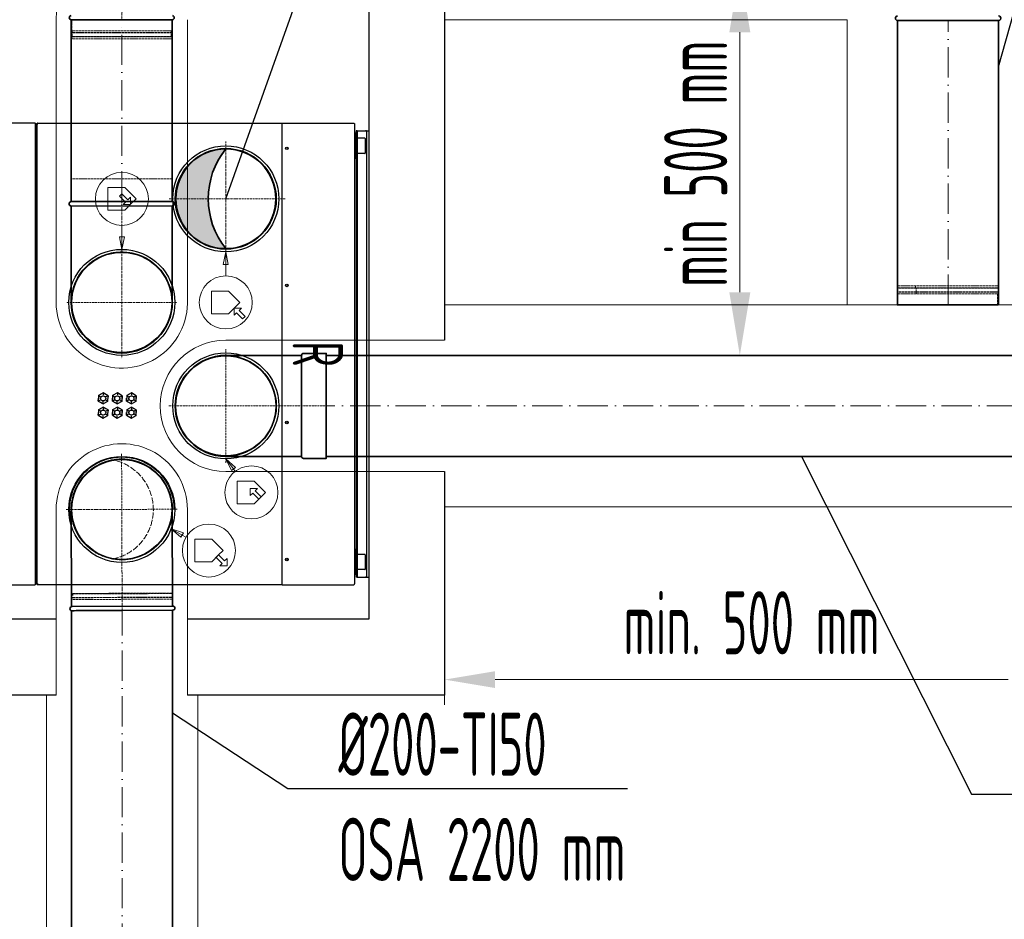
# Model space of a CAD drawing. Header units: millimetres. Extents: x -118717 to 8962, y 22910 to 145283.
# Tile 157 of 193: x -49336 to -47386, y 108809 to 110590. Entities that reach past the tile are written whole.
import ezdxf
from ezdxf.enums import TextEntityAlignment as Align

# ---------------------------------------------------------------- set-up
doc = ezdxf.new("R2010")
doc.units = ezdxf.units.MM
for name, pattern in [('ACAD_ISO02W100', [15, 12, -3]), ('ACAD_ISO10W100', [18, 12, -3, 0, -3]), ('phl_thick', [0])]:
    doc.linetypes.add(name, pattern=pattern)
for name, color, linetype, lineweight in [('UT_KOTY - DIMENZE', 7, 'Continuous', 5), ('VZT_01 SUP (PŘÍVOD) - OBRYS', 5, 'Continuous', 35), ('VZT_02 SUP (PŘÍVOD) - OSA', 5, 'ACAD_ISO10W100', 5), ('VZT_04 SUP (PŘÍVOD) - SKRYTÉ', 5, 'ACAD_ISO02W100', 5), ('VZT_05 ETA (ODVOD) - OBRYS', 6, 'Continuous', 35), ('VZT_06 ETA (ODVOD) - OSA', 6, 'ACAD_ISO10W100', 5), ('VZT_08 ETA (ODVOD) - SKRYTÉ', 6, 'ACAD_ISO02W100', 5), ('VZT_09 ODA (SÁNÍ) - OBRYS', 3, 'Continuous', 35), ('VZT_13 EHA (VÝFUK) - OBRYS', 14, 'Continuous', 35), ('VZT_14 EHA (VÝFUK) - OSA', 14, 'ACAD_ISO10W100', 5), ('VZT_16 EHA (VÝFUK) - SKRYTÉ', 14, 'ACAD_ISO02W100', 5), ('VZT_21 ZAŘÍZENÍ - OBRYS', 1, 'Continuous', 30), ('VZT_22 ZAŘÍZENÍ - DETAIL', 8, 'Continuous', 5), ('VZT_50 POPIS - OBECNE', 7, 'Continuous', 13), ('VZT_60_KOTY - DIMENZE', 7, 'Continuous', 5), ('VZT_IZOLACE - TEPELNÁ', 6, 'IZOLACE TEPELNA', 13)]:
    doc.layers.add(name, color=color, linetype=linetype, lineweight=lineweight)
doc.layers.add('VZT_03 SUP (PŘÍVOD) - NETISK', color=8, linetype='ACAD_ISO02W100', lineweight=5, plot=False)
doc.layers.add('VZT_07 ETA (ODVOD) - NETISK', color=8, linetype='ACAD_ISO02W100', lineweight=5, plot=False)
doc.styles.add('EVORA_125', font='isocp.shx', dxfattribs={"width": 0.6, "height": 125})
doc.styles.add('ISOCP 2.5', font='isocp.shx', dxfattribs={"width": 0.6, "height": 2.5})
doc.styles.add('JS', font='isocp.shx', dxfattribs={"width": 0.6, "height": 125})
doc.styles.get("Standard").update_dxf_attribs({"font": 'arial.ttf'})
doc.linetypes.add('IZOLACE TEPELNA', pattern='A,12.7,-1.5,["T",Standard,S=2.54,R=0,X=0,Y=-1.27],-3', length=17.2)

msp = doc.modelspace()

# ---------------------------------------------------------------- hatches: boundary and pattern name
at = {"layer": 'VZT_09 ODA (SÁNÍ) - OBRYS'}
h = msp.add_hatch(color=256, dxfattribs=at)
h.dxf.hatch_style = 1
edge = h.paths.add_edge_path()
edge.add_arc((-48820.14363929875, 110226.4227858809), 140.3368613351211, 176.2624941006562, 219.8112035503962, ccw=False)
edge.add_line((-48960.18202679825, 110235.5707187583), (-49026.94457010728, 110235.5707187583))
edge.add_arc((-48927.94457010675, 110235.5707187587), 99.00000000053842, 180.0000000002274, 269.9999999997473)
edge = h.paths.add_edge_path()
edge.add_line((-49026.94457010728, 110235.5707187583), (-48960.18202679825, 110235.5707187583))
edge.add_arc((-48822.24564229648, 110245.4031287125), 138.2863784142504, 139.8490291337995, 184.0772732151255, ccw=False)
edge.add_arc((-48927.9445701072, 110235.5707187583), 99.00000000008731, 89.99999999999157, 179.9999999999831)

# ---------------------------------------------------------------- linework, layer by layer
for p, q in [((-48644.44457010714, 110660.3715740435), (-48644.44457010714, 109955.5365636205)), ((-48494.44457010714, 110660.3715740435), (-48494.44457010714, 109955.5365636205)), ((-48644.44457010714, 109695.5722391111), (-48644.44457010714, 109403.0464038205)), ((-48494.44457010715, 109695.5365636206), (-48494.44457010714, 109253.0464038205)), ((-49263.94388438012, 109403.0464038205), (-50830.20289924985, 109403.0464038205)), ((-48644.44457010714, 109403.0464038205), (-49003.94525583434, 109403.0464038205)), ((-49263.94388438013, 109253.0464038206), (-51015.67313191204, 109253.0464038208)), ((-48494.44457010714, 109253.0464038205), (-49003.94525583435, 109253.0464038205))]:
    msp.add_line(p, q)
at = {"layer": 'UT_KOTY - DIMENZE'}
msp.add_line((-47909.61673645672, 110050.5365636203), (-47909.61673645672, 110565.3715740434), dxfattribs=at)
for points in [[(-47930.45006979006, 110565.3715740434), (-47888.78340312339, 110565.3715740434), (-47909.61673645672, 110690.3715740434)], [(-47930.45006979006, 110050.5365636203), (-47888.78340312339, 110050.5365636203), (-47909.61673645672, 109925.5365636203)]]:
    msp.add_solid(points, dxfattribs=at)
at = {"layer": 'VZT_01 SUP (PŘÍVOD) - OBRYS'}
for points in [[(-48777.9258108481, 109925.5449719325), (-48927.92740672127, 109925.5707172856)], [(-48728.92740462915, 109925.5365636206), (-46999.84591972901, 109925.5365636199)], [(-48777.94753354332, 109725.544972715), (-48927.96173349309, 109725.5707202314)], [(-48728.92740462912, 109725.5365636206), (-46999.84591972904, 109725.5365636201)]]:
    msp.add_lwpolyline(points, dxfattribs=at)
msp.add_lwpolyline([(-48777.92740947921, 109925.5417760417), (-48777.96173570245, 109725.5449751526, 0.4142135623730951), (-48773.96242229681, 109721.544288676), (-48728.96242295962, 109721.5365651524), (-48728.92672366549, 109929.5333659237), (-48773.92672300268, 109929.5410894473, 0.414213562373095)], format="xyb", close=True, dxfattribs=at)
msp.add_arc((-48927.94457010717, 109825.5707187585), 100.0000000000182, 89.99016610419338, 269.9901661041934, dxfattribs=at)
at = {"layer": 'VZT_02 SUP (PŘÍVOD) - OSA', "ltscale": 0.3}
for points in [[(-48927.94457010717, 109825.5707187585), (-48927.92526129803, 109938.0707171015)], [(-49040.44456845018, 109825.5900275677), (-48927.94457010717, 109825.5707187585)], [(-48927.96387891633, 109713.0707204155), (-48927.94457010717, 109825.5707187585)], [(-48927.94457010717, 109825.5707187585), (-48727.94457305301, 109825.5363919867)]]:
    msp.add_lwpolyline(points, dxfattribs=at)
at = {"layer": 'VZT_02 SUP (PŘÍVOD) - OSA', "ltscale": 5}
msp.add_lwpolyline([(-46999.84591972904, 109825.5365636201), (-48728.92740462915, 109825.5365636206)], dxfattribs=at)
at = {"layer": 'VZT_03 SUP (PŘÍVOD) - NETISK', "ltscale": 0.4}
for p, q in [((-49232.90984307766, 109454.0185481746), (-49232.90785757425, 109453.5185521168)), ((-49232.01115555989, 109453.6182463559), (-49032.01273245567, 109454.4124477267)), ((-49232.00917005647, 109453.1182502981), (-49032.01074695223, 109453.9124516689)), ((-49231.98137300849, 109446.1183054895), (-49031.98294990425, 109446.9125068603)), ((-49231.97938750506, 109445.6183094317), (-49031.98096440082, 109446.4125108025)), ((-49231.01314894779, 109454.1222134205), (-49033.0147100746, 109454.9084727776)), ((-49230.96549686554, 109442.1223080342), (-49032.96705799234, 109442.9085673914)), ((-49230.9078733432, 109453.5264941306), (-49230.89397481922, 109450.0265217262))]:
    msp.add_line(p, q, dxfattribs=at)
at = {"layer": 'VZT_04 SUP (PŘÍVOD) - SKRYTÉ', "ltscale": 2}
msp.add_arc((-48927.94457010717, 109825.5707187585), 100.0000000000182, 269.9901661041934, 89.99016610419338, dxfattribs=at)
at = {"layer": 'VZT_05 ETA (ODVOD) - OBRYS'}
for p, q in [((-49234.02560442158, 110590.3715740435), (-49034.02560442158, 110590.3715740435)), ((-47597.04498115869, 110588.7488932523), (-47397.0592483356, 110588.8299892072)), ((-47398.05211474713, 110025.5365636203), (-47598.05211474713, 110025.5365636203))]:
    msp.add_line(p, q, dxfattribs=at)
for points in [[(-49234.02560442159, 110590.3715740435), (-49234.02560442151, 110230.4044437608)], [(-49034.02560442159, 110590.3715740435), (-49034.02560442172, 110230.4044437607)], [(-47597.05211474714, 110588.7894412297), (-47597.05211474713, 110025.5365636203)], [(-47397.05211474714, 110588.7894412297), (-47397.05211474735, 110025.5365636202)], [(-49034.03273800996, 110230.4449917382), (-49234.01847083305, 110230.3638957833)], [(-49034.02908843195, 110221.4449924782), (-49234.01482125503, 110221.3638965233)], [(-49234.01482125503, 110221.3638965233), (-49233.93736909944, 110030.3639122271)], [(-49034.02908843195, 110221.4449924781), (-49033.95163627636, 110030.4450081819)]]:
    msp.add_lwpolyline(points, dxfattribs=at)
for centre, radius, start, end in [((-49234.02560442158, 110594.3715740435), 4.000000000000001, 90, 270), ((-49034.02560442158, 110594.3715740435), 4.000000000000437, 270, 85.41877991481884), ((-47597.03967235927, 110593.2083449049), 4.500000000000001, 90.0232339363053, 270.0232339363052), ((-47397.05393953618, 110593.2894408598), 4.500000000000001, 270.0232339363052, 90.0232339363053), ((-49234.01664604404, 110225.8638961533), 4.500000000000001, 90.02323393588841, 270.0232339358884), ((-49034.03091322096, 110225.9449921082), 4.500000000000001, 270.0232339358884, 90.02323393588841), ((-49134.1107612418, 110030.4043927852), 100, 180.0232339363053, 0.02323393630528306)]:
    msp.add_arc(centre, radius, start, end, dxfattribs=at)
at = {"layer": 'VZT_05 ETA (ODVOD) - OBRYS', "color": 85}
msp.add_arc((-48804.98242132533, 110235.8207187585), 157.7062222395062, 141.2323078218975, 218.7676921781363, dxfattribs=at)
at = {"layer": 'VZT_06 ETA (ODVOD) - OSA', "color": 85, "ltscale": 0.3}
for p, q in [((-48927.94457010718, 110235.5707187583), (-48927.94457010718, 110349.4190322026)), ((-49040.42707203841, 110235.5707187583), (-48927.94457010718, 110235.5707187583)), ((-48810.3664495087, 110235.5707187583), (-48927.94457010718, 110235.5707187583)), ((-48927.94452501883, 110118.0708511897), (-48927.94457010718, 110235.5707187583))]:
    msp.add_line(p, q, dxfattribs=at)
at = {"layer": 'VZT_06 ETA (ODVOD) - OSA', "ltscale": 0.3}
msp.add_lwpolyline([(-48934.02560442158, 110790.3715740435), (-48934.02560442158, 110790.3715740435, 0.414213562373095), (-49134.02560442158, 110590.3715740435), (-49134.02560442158, 110590.3715740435)], format="xyb", dxfattribs=at)
at = {"layer": 'VZT_06 ETA (ODVOD) - OSA', "ltscale": 5}
for points in [[(-49134.02560442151, 110230.4044437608), (-49134.02560442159, 110590.3715740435)], [(-47497.05211474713, 110025.5365636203), (-47497.05211474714, 110588.7894412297)]]:
    msp.add_lwpolyline(points, dxfattribs=at)
at = {"layer": 'VZT_06 ETA (ODVOD) - OSA', "ltscale": 0.3}
for points in [[(-49134.02560442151, 110230.4044437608), (-49133.9445026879, 110030.4044602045)], [(-49133.9445026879, 110030.4044602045), (-49243.94449364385, 110030.359854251)], [(-49133.9445026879, 110030.4044602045), (-49023.94451173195, 110030.4490661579)], [(-49133.9445026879, 110030.4044602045), (-49133.89989673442, 109920.4044692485)]]:
    msp.add_lwpolyline(points, dxfattribs=at)
at = {"layer": 'VZT_07 ETA (ODVOD) - NETISK', "ltscale": 0.4}
for p, q in [((-49233.02560442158, 110568.3715740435), (-49233.02560442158, 110590.3715740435)), ((-49035.02560442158, 110568.3715740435), (-49035.02560442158, 110590.3715740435)), ((-49034.02560442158, 110564.8715740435), (-49234.02560442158, 110564.8715740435)), ((-49234.02560442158, 110564.3715740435), (-49234.02560442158, 110564.8715740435)), ((-49034.02560442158, 110564.3715740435), (-49234.02560442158, 110564.3715740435)), ((-49034.02560442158, 110557.3715740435), (-49234.02560442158, 110557.3715740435)), ((-49234.02560442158, 110556.8715740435), (-49234.02560442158, 110557.3715740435)), ((-49034.02560442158, 110556.8715740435), (-49234.02560442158, 110556.8715740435)), ((-49035.02560442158, 110568.3715740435), (-49233.02560442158, 110568.3715740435)), ((-49035.02560442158, 110556.3715740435), (-49233.02560442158, 110556.3715740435)), ((-49233.02560442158, 110552.3715740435), (-49233.02560442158, 110556.3715740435)), ((-49232.02560442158, 110564.8715740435), (-49232.02560442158, 110568.3715740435)), ((-49232.02560442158, 110557.3715740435), (-49232.02560442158, 110564.3715740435)), ((-49232.02560442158, 110556.3715740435), (-49232.02560442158, 110556.8715740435)), ((-49036.02560442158, 110564.8715740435), (-49036.02560442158, 110568.3715740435)), ((-49036.02560442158, 110557.3715740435), (-49036.02560442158, 110564.3715740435)), ((-49036.02560442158, 110556.3715740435), (-49036.02560442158, 110556.8715740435)), ((-49035.02560442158, 110552.3715740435), (-49035.02560442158, 110556.3715740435)), ((-49034.02560442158, 110564.3715740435), (-49034.02560442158, 110564.8715740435)), ((-49034.02560442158, 110556.8715740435), (-49034.02560442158, 110557.3715740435)), ((-49035.02560442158, 110552.3715740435), (-49233.02560442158, 110552.3715740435)), ((-47398.05211474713, 110059.0365636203), (-47598.05211474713, 110059.0365636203)), ((-47398.05211474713, 110058.5365636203), (-47598.05211474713, 110058.5365636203)), ((-47398.05211474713, 110051.5365636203), (-47598.05211474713, 110051.5365636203)), ((-47398.05211474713, 110051.0365636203), (-47598.05211474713, 110051.0365636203)), ((-47399.05211474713, 110063.5365636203), (-47597.05211474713, 110063.5365636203)), ((-47399.05211474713, 110059.5365636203), (-47597.05211474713, 110059.5365636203)), ((-47399.05211474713, 110047.5365636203), (-47597.05211474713, 110047.5365636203)), ((-47597.05211474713, 110025.5365636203), (-47597.05211474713, 110047.5365636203)), ((-47562.31004446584, 110058.5365636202), (-47562.31004446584, 110059.0365636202)), ((-47562.31004446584, 110051.0365636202), (-47562.31004446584, 110051.5365636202)), ((-47561.31004446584, 110059.5365636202), (-47561.31004446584, 110063.5365636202)), ((-47560.31004446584, 110059.0365636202), (-47560.31004446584, 110059.5365636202)), ((-47560.31004446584, 110051.5365636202), (-47560.31004446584, 110058.5365636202)), ((-47560.31004446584, 110047.5365636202), (-47560.31004446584, 110051.0365636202)), ((-47399.05211474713, 110025.5365636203), (-47399.05211474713, 110047.5365636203))]:
    msp.add_line(p, q, dxfattribs=at)
msp.add_lwpolyline([(-49034.03273800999, 110230.4449917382), (-49034.05098590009, 110275.4449880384), (-49234.03671872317, 110275.3638920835), (-49234.01847083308, 110230.3638957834)], dxfattribs=at)
at = {"layer": 'VZT_08 ETA (ODVOD) - SKRYTÉ', "ltscale": 2}
msp.add_arc((-49134.1107612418, 110030.4043927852), 100, 0.02323393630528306, 180.0232339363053, dxfattribs=at)
at = {"layer": 'VZT_09 ODA (SÁNÍ) - OBRYS'}
msp.add_circle((-48927.94457010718, 110235.5707187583), 99.00000000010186, dxfattribs=at)
at = {"layer": 'VZT_13 EHA (VÝFUK) - OBRYS'}
for p, q in [((-49233.94352273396, 109620.0858537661), (-49233.32042319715, 109428.2469297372)), ((-49033.32147816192, 109428.8965333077), (-49033.94457769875, 109620.7354573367)), ((-49234.2229091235, 109428.1472146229), (-49034.22396408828, 109428.7968181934)), ((-49132.85561666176, 109420.4155992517), (-49032.77640574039, 109420.8130176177))]:
    msp.add_line(p, q, dxfattribs=at)
for points in [[(-49233.2949665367, 109420.571773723), (-49233.29496653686, 108380.0929459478)], [(-49033.2949665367, 109420.5717737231), (-49033.29496653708, 108380.0929459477)]]:
    msp.add_lwpolyline(points, dxfattribs=at)
for centre, radius, start, end in [((-49133.94457010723, 109620.5707187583), 103.9999999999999, 0.1860980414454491, 196.1284666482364), ((-49232.79071287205, 109424.018784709), 3.999999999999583, 90.22752253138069, 265.646302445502), ((-49032.84806549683, 109424.8683205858), 4.055936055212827, 271.0123471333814, 103.6927306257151)]:
    msp.add_arc(centre, radius, start, end, dxfattribs=at)
msp.add_open_spline([(-49132.85561666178, 109420.4155992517), (-49145.46850567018, 109420.3655129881), (-49157.97482613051, 109420.3159931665), (-49181.85638903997, 109420.2221934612), (-49192.94760379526, 109420.1790893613), (-49211.77748368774, 109420.1073074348), (-49219.33724650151, 109420.079369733), (-49229.86331742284, 109420.041411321), (-49232.73842985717, 109420.031560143), (-49233.08404140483, 109420.0303627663), (-49233.09436554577, 109420.0303264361), (-49233.0943658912, 109420.0303270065)], degree=3, knots=[157.533456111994, 157.533456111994, 157.533456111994, 157.533456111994, 195.3935080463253, 195.3935080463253, 234.5513423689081, 234.5513423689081, 273.7214719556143, 273.7214719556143, 312.8063014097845, 312.8063014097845, 315.2941861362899, 315.2941861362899, 315.2941861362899, 315.2941861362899], dxfattribs=at)
at = {"layer": 'VZT_14 EHA (VÝFUK) - OSA', "ltscale": 0.3}
for p in [(-49134.30185207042, 109730.5701385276), (-49243.94398987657, 109620.2134367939), (-49023.94515033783, 109620.9280007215), (-49133.2949665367, 109420.5717737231)]:
    msp.add_line(p, (-49133.9445701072, 109620.5707187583), dxfattribs=at)
at = {"layer": 'VZT_14 EHA (VÝFUK) - OSA', "ltscale": 5}
msp.add_lwpolyline([(-49133.29496653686, 108380.0929459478), (-49133.2949665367, 109420.5717737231)], dxfattribs=at)
at = {"layer": 'VZT_16 EHA (VÝFUK) - SKRYTÉ'}
msp.add_circle((-49133.94457010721, 109620.5707187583), 99.99999999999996, dxfattribs=at)
msp.add_arc((-49171.44437230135, 109620.4489180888), 99.99999999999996, 280.9930209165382, 79.37917516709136, dxfattribs=at)
at = {"layer": 'VZT_21 ZAŘÍZENÍ - OBRYS'}
for p, q in [((-49305.54457010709, 110385.5707187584), (-49305.54457010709, 109471.3707187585)), ((-49305.54457010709, 110384.6707187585), (-49305.44457010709, 110384.6707187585)), ((-49304.64457010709, 110384.5707187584), (-49305.28777741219, 110384.5707187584)), ((-49304.64457010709, 110384.5707187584), (-49304.64457010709, 110384.1335362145)), ((-49303.94457010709, 110383.1707187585), (-49303.94457010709, 109474.3707187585)), ((-49303.94457010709, 110382.5707187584), (-49301.84457010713, 110382.5707187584)), ((-49300.94457010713, 110385.5707187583), (-49301.84457010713, 110385.5707187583)), ((-49301.84457010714, 109471.3707187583), (-49301.84457010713, 110385.5707187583)), ((-49300.84457010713, 110385.0237905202), (-49300.84457010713, 110385.5707187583)), ((-49300.84457010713, 110385.5707187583), (-48816.14457010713, 110385.5707187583)), ((-48816.14457010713, 110383.8707187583), (-48816.14457010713, 110385.5707187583)), ((-48815.94457010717, 110383.8707187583), (-48816.14457010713, 110383.8707187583)), ((-48815.94457010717, 110385.5707187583), (-48674.64457010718, 110385.5707187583)), ((-48815.94457010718, 109471.3707187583), (-48815.94457010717, 110385.5707187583)), ((-48672.94457010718, 110383.8707187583), (-48672.94457010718, 109473.0707187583)), ((-48670.94457010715, 110365.5707187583), (-48672.94457010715, 110365.5707187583)), ((-48670.94457010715, 110365.5707187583), (-48670.94457010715, 110315.5707187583)), ((-48669.44457010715, 110370.5707187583), (-48669.44457010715, 110348.0707187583)), ((-48667.44457010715, 110370.5707187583), (-48669.44457010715, 110370.5707187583)), ((-48667.44457010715, 110370.5707187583), (-48667.44457010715, 110345.5707187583)), ((-48667.44457010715, 110370.5707187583), (-48666.64457010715, 110370.5707187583)), ((-48666.64457010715, 110370.5707187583), (-48644.44457010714, 110370.5707187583)), ((-48652.24457010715, 110370.5707187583), (-48651.44457010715, 110370.5707187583)), ((-48649.44457010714, 110370.5707187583), (-48651.44457010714, 110370.5707187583)), ((-48648.94457010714, 110370.5707187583), (-48648.94457010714, 109486.3707187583)), ((-48644.44457010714, 110370.5707187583), (-48644.44457010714, 109486.3707187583)), ((-48670.94457010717, 110348.0707187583), (-48669.44457010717, 110348.0707187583)), ((-48669.44457010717, 110348.0707187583), (-48669.44457010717, 110333.0707187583)), ((-48669.44457010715, 110345.5707187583), (-48667.44457010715, 110345.5707187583)), ((-48666.94457010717, 110344.5707187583), (-48669.44457010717, 110344.5707187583)), ((-48667.44457010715, 110344.5707187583), (-48667.44457010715, 110345.5707187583)), ((-48666.94457010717, 110326.0707187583), (-48666.94457010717, 110355.0707187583)), ((-48652.44457010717, 110355.5707187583), (-48666.44457010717, 110355.5707187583)), ((-48651.94457010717, 110355.0707187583), (-48651.94457010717, 110326.0707187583)), ((-48670.94457010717, 110333.0707187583), (-48669.44457010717, 110333.0707187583)), ((-48666.94457010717, 110336.5707187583), (-48669.44457010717, 110336.5707187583)), ((-48667.44457010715, 110335.5707187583), (-48669.44457010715, 110335.5707187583)), ((-48669.44457010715, 110333.0707187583), (-48669.44457010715, 109523.8707187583)), ((-48667.44457010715, 110335.5707187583), (-48667.44457010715, 110336.5707187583)), ((-48667.44457010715, 110335.5707187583), (-48667.44457010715, 109521.3707187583)), ((-48652.44457010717, 110325.5707187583), (-48666.44457010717, 110325.5707187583)), ((-48670.94457010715, 110315.5707187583), (-48672.94457010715, 110315.5707187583)), ((-48918.00726665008, 110137.0707187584), (-48937.88187356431, 110137.0707187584)), ((-48918.00726664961, 110137.0707187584), (-48937.88187356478, 110137.0707187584)), ((-49180.45292353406, 109835.0779994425), (-49180.34278693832, 109840.5549021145)), ((-49180.44514742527, 109835.0732989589), (-49180.45292353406, 109835.0779994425)), ((-49180.24051137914, 109846.0319572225), (-49180.44531706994, 109835.0642141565)), ((-49180.44531706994, 109835.0642141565), (-49176.40289729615, 109837.2985318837)), ((-49180.44531706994, 109835.0642141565), (-49171.04937579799, 109829.4029756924)), ((-49170.63976441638, 109851.3384618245), (-49180.24051137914, 109846.0319572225)), ((-49180.24051137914, 109846.0319572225), (-49176.28432558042, 109843.6482778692)), ((-49180.23255888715, 109846.0363527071), (-49180.23237620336, 109846.0454372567)), ((-49180.23237620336, 109846.0454372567), (-49175.4341710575, 109848.6885075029)), ((-49171.04937579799, 109829.4029756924), (-49161.44862883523, 109834.7094802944)), ((-49171.04937579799, 109829.4029756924), (-49170.96314182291, 109834.0209727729)), ((-49170.63976441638, 109851.3384618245), (-49170.72599839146, 109846.7204647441)), ((-49161.24382314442, 109845.6772233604), (-49170.63976441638, 109851.3384618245)), ((-49170.63198156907, 109851.3337725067), (-49170.62402277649, 109851.3381565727)), ((-49170.62402277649, 109851.3381565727), (-49165.93595422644, 109848.5043241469)), ((-49161.45676401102, 109834.6960002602), (-49166.25496915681, 109832.0529300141)), ((-49161.44862883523, 109834.7094802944), (-49165.40481463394, 109837.0931596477)), ((-49161.24382314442, 109845.6772233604), (-49165.28624291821, 109843.4429056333)), ((-49161.45658132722, 109834.7050848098), (-49161.45676401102, 109834.6960002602)), ((-49161.44862883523, 109834.7094802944), (-49161.24382314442, 109845.6772233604)), ((-49161.23621668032, 109845.6634380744), (-49161.34635327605, 109840.1865354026)), ((-49161.2439927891, 109845.668138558), (-49161.23621668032, 109845.6634380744)), ((-49152.45292353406, 109835.0779994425), (-49152.34278693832, 109840.5549021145)), ((-49152.44514742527, 109835.0732989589), (-49152.45292353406, 109835.0779994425)), ((-49152.24051137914, 109846.0319572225), (-49152.44531706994, 109835.0642141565)), ((-49152.44531706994, 109835.0642141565), (-49148.40289729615, 109837.2985318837)), ((-49152.44531706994, 109835.0642141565), (-49143.04937579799, 109829.4029756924)), ((-49142.63976441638, 109851.3384618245), (-49152.24051137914, 109846.0319572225)), ((-49152.24051137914, 109846.0319572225), (-49148.28432558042, 109843.6482778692)), ((-49152.23255888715, 109846.0363527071), (-49152.23237620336, 109846.0454372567)), ((-49152.23237620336, 109846.0454372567), (-49147.4341710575, 109848.6885075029)), ((-49143.04937579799, 109829.4029756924), (-49133.44862883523, 109834.7094802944)), ((-49143.04937579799, 109829.4029756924), (-49142.96314182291, 109834.0209727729)), ((-49142.63976441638, 109851.3384618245), (-49142.72599839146, 109846.7204647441)), ((-49133.24382314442, 109845.6772233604), (-49142.63976441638, 109851.3384618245)), ((-49142.63198156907, 109851.3337725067), (-49142.62402277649, 109851.3381565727)), ((-49142.62402277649, 109851.3381565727), (-49137.93595422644, 109848.5043241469)), ((-49133.45676401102, 109834.6960002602), (-49138.25496915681, 109832.0529300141)), ((-49133.44862883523, 109834.7094802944), (-49137.40481463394, 109837.0931596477)), ((-49133.24382314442, 109845.6772233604), (-49137.28624291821, 109843.4429056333)), ((-49133.45658132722, 109834.7050848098), (-49133.45676401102, 109834.6960002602)), ((-49133.44862883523, 109834.7094802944), (-49133.24382314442, 109845.6772233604)), ((-49133.23621668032, 109845.6634380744), (-49133.34635327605, 109840.1865354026)), ((-49133.2439927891, 109845.668138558), (-49133.23621668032, 109845.6634380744)), ((-49124.45292353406, 109835.0779994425), (-49124.34278693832, 109840.5549021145)), ((-49124.44514742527, 109835.0732989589), (-49124.45292353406, 109835.0779994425)), ((-49124.24051137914, 109846.0319572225), (-49124.44531706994, 109835.0642141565)), ((-49124.44531706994, 109835.0642141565), (-49120.40289729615, 109837.2985318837)), ((-49124.44531706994, 109835.0642141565), (-49115.04937579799, 109829.4029756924)), ((-49114.63976441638, 109851.3384618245), (-49124.24051137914, 109846.0319572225)), ((-49124.24051137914, 109846.0319572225), (-49120.28432558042, 109843.6482778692)), ((-49124.23255888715, 109846.0363527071), (-49124.23237620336, 109846.0454372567)), ((-49124.23237620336, 109846.0454372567), (-49119.4341710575, 109848.6885075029)), ((-49115.04937579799, 109829.4029756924), (-49105.44862883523, 109834.7094802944)), ((-49115.04937579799, 109829.4029756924), (-49114.96314182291, 109834.0209727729)), ((-49114.63976441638, 109851.3384618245), (-49114.72599839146, 109846.7204647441)), ((-49105.24382314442, 109845.6772233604), (-49114.63976441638, 109851.3384618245)), ((-49114.63198156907, 109851.3337725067), (-49114.62402277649, 109851.3381565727)), ((-49114.62402277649, 109851.3381565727), (-49109.93595422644, 109848.5043241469)), ((-49105.45676401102, 109834.6960002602), (-49110.25496915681, 109832.0529300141)), ((-49105.44862883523, 109834.7094802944), (-49109.40481463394, 109837.0931596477)), ((-49105.24382314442, 109845.6772233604), (-49109.28624291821, 109843.4429056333)), ((-49105.45658132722, 109834.7050848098), (-49105.45676401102, 109834.6960002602)), ((-49105.44862883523, 109834.7094802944), (-49105.24382314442, 109845.6772233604)), ((-49105.23621668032, 109845.6634380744), (-49105.34635327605, 109840.1865354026)), ((-49105.2439927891, 109845.668138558), (-49105.23621668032, 109845.6634380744)), ((-49180.24051137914, 109818.0319572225), (-49180.44531706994, 109807.0642141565)), ((-49170.63976441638, 109823.3384618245), (-49180.24051137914, 109818.0319572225)), ((-49180.24051137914, 109818.0319572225), (-49176.28432558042, 109815.6482778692)), ((-49180.23255888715, 109818.0363527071), (-49180.23237620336, 109818.0454372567)), ((-49180.23237620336, 109818.0454372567), (-49175.4341710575, 109820.6885075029)), ((-49171.06511743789, 109829.4032809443), (-49175.75318598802, 109832.2371133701)), ((-49171.05715864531, 109829.4076650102), (-49171.06511743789, 109829.4032809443)), ((-49170.63976441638, 109823.3384618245), (-49170.72599839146, 109818.7204647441)), ((-49161.24382314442, 109817.6772233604), (-49170.63976441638, 109823.3384618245)), ((-49170.63198156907, 109823.3337725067), (-49170.62402277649, 109823.3381565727)), ((-49170.62402277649, 109823.3381565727), (-49165.93595422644, 109820.5043241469)), ((-49161.24382314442, 109817.6772233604), (-49165.28624291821, 109815.4429056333)), ((-49161.44862883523, 109806.7094802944), (-49161.24382314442, 109817.6772233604)), ((-49161.23621668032, 109817.6634380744), (-49161.34635327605, 109812.1865354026)), ((-49161.2439927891, 109817.668138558), (-49161.23621668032, 109817.6634380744)), ((-49152.24051137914, 109818.0319572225), (-49152.44531706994, 109807.0642141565)), ((-49142.63976441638, 109823.3384618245), (-49152.24051137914, 109818.0319572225)), ((-49152.24051137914, 109818.0319572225), (-49148.28432558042, 109815.6482778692)), ((-49152.23255888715, 109818.0363527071), (-49152.23237620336, 109818.0454372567)), ((-49152.23237620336, 109818.0454372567), (-49147.4341710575, 109820.6885075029)), ((-49143.06511743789, 109829.4032809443), (-49147.75318598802, 109832.2371133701)), ((-49143.05715864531, 109829.4076650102), (-49143.06511743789, 109829.4032809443)), ((-49142.63976441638, 109823.3384618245), (-49142.72599839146, 109818.7204647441)), ((-49133.24382314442, 109817.6772233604), (-49142.63976441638, 109823.3384618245)), ((-49142.63198156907, 109823.3337725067), (-49142.62402277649, 109823.3381565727)), ((-49142.62402277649, 109823.3381565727), (-49137.93595422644, 109820.5043241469)), ((-49133.24382314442, 109817.6772233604), (-49137.28624291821, 109815.4429056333)), ((-49133.44862883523, 109806.7094802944), (-49133.24382314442, 109817.6772233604)), ((-49133.23621668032, 109817.6634380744), (-49133.34635327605, 109812.1865354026)), ((-49133.2439927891, 109817.668138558), (-49133.23621668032, 109817.6634380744)), ((-49124.24051137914, 109818.0319572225), (-49124.44531706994, 109807.0642141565)), ((-49114.63976441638, 109823.3384618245), (-49124.24051137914, 109818.0319572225)), ((-49124.24051137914, 109818.0319572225), (-49120.28432558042, 109815.6482778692)), ((-49124.23255888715, 109818.0363527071), (-49124.23237620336, 109818.0454372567)), ((-49124.23237620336, 109818.0454372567), (-49119.4341710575, 109820.6885075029)), ((-49115.06511743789, 109829.4032809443), (-49119.75318598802, 109832.2371133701)), ((-49115.05715864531, 109829.4076650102), (-49115.06511743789, 109829.4032809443)), ((-49114.63976441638, 109823.3384618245), (-49114.72599839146, 109818.7204647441)), ((-49105.24382314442, 109817.6772233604), (-49114.63976441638, 109823.3384618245)), ((-49114.63198156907, 109823.3337725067), (-49114.62402277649, 109823.3381565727)), ((-49114.62402277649, 109823.3381565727), (-49109.93595422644, 109820.5043241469)), ((-49105.24382314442, 109817.6772233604), (-49109.28624291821, 109815.4429056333)), ((-49105.44862883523, 109806.7094802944), (-49105.24382314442, 109817.6772233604)), ((-49105.23621668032, 109817.6634380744), (-49105.34635327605, 109812.1865354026)), ((-49105.2439927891, 109817.668138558), (-49105.23621668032, 109817.6634380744)), ((-49180.45292353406, 109807.0779994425), (-49180.34278693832, 109812.5549021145)), ((-49180.44514742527, 109807.0732989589), (-49180.45292353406, 109807.0779994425)), ((-49180.44531706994, 109807.0642141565), (-49176.40289729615, 109809.2985318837)), ((-49180.44531706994, 109807.0642141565), (-49171.04937579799, 109801.4029756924)), ((-49171.06511743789, 109801.4032809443), (-49175.75318598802, 109804.2371133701)), ((-49171.05715864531, 109801.4076650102), (-49171.06511743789, 109801.4032809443)), ((-49171.04937579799, 109801.4029756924), (-49161.44862883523, 109806.7094802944)), ((-49171.04937579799, 109801.4029756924), (-49170.96314182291, 109806.0209727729)), ((-49161.45676401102, 109806.6960002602), (-49166.25496915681, 109804.0529300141)), ((-49161.44862883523, 109806.7094802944), (-49165.40481463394, 109809.0931596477)), ((-49161.45658132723, 109806.7050848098), (-49161.45676401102, 109806.6960002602)), ((-49152.45292353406, 109807.0779994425), (-49152.34278693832, 109812.5549021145)), ((-49152.44514742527, 109807.0732989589), (-49152.45292353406, 109807.0779994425)), ((-49152.44531706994, 109807.0642141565), (-49148.40289729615, 109809.2985318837)), ((-49152.44531706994, 109807.0642141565), (-49143.04937579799, 109801.4029756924)), ((-49143.06511743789, 109801.4032809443), (-49147.75318598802, 109804.2371133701)), ((-49143.05715864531, 109801.4076650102), (-49143.06511743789, 109801.4032809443)), ((-49143.04937579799, 109801.4029756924), (-49133.44862883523, 109806.7094802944)), ((-49143.04937579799, 109801.4029756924), (-49142.96314182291, 109806.0209727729)), ((-49133.45676401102, 109806.6960002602), (-49138.25496915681, 109804.0529300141)), ((-49133.44862883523, 109806.7094802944), (-49137.40481463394, 109809.0931596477)), ((-49133.45658132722, 109806.7050848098), (-49133.45676401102, 109806.6960002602)), ((-49124.45292353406, 109807.0779994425), (-49124.34278693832, 109812.5549021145)), ((-49124.44514742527, 109807.0732989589), (-49124.45292353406, 109807.0779994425)), ((-49124.44531706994, 109807.0642141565), (-49120.40289729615, 109809.2985318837)), ((-49124.44531706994, 109807.0642141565), (-49115.04937579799, 109801.4029756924)), ((-49115.06511743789, 109801.4032809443), (-49119.75318598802, 109804.2371133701)), ((-49115.05715864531, 109801.4076650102), (-49115.06511743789, 109801.4032809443)), ((-49115.04937579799, 109801.4029756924), (-49105.44862883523, 109806.7094802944)), ((-49115.04937579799, 109801.4029756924), (-49114.96314182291, 109806.0209727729)), ((-49105.45676401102, 109806.6960002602), (-49110.25496915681, 109804.0529300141)), ((-49105.44862883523, 109806.7094802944), (-49109.40481463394, 109809.0931596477)), ((-49105.45658132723, 109806.7050848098), (-49105.45676401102, 109806.6960002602)), ((-48670.94457010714, 109541.3707187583), (-48672.94457010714, 109541.3707187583)), ((-48670.94457010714, 109541.3707187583), (-48670.94457010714, 109491.3707187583)), ((-48670.94457010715, 109523.8707187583), (-48669.44457010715, 109523.8707187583)), ((-48669.44457010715, 109523.8707187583), (-48669.44457010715, 109508.8707187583)), ((-48669.44457010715, 109521.3707187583), (-48667.44457010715, 109521.3707187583)), ((-48667.44457010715, 109520.3707187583), (-48667.44457010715, 109521.3707187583)), ((-48666.94457010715, 109501.8707187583), (-48666.94457010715, 109530.8707187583)), ((-48652.44457010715, 109531.3707187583), (-48666.44457010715, 109531.3707187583)), ((-48651.94457010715, 109530.8707187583), (-48651.94457010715, 109501.8707187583)), ((-48670.94457010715, 109508.8707187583), (-48669.44457010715, 109508.8707187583)), ((-48666.94457010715, 109520.3707187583), (-48669.44457010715, 109520.3707187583)), ((-48666.94457010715, 109512.3707187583), (-48669.44457010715, 109512.3707187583)), ((-48667.44457010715, 109511.3707187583), (-48669.44457010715, 109511.3707187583)), ((-48669.44457010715, 109508.8707187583), (-48669.44457010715, 109486.3707187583)), ((-48667.44457010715, 109511.3707187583), (-48667.44457010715, 109512.3707187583)), ((-48667.44457010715, 109511.3707187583), (-48667.44457010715, 109486.3707187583)), ((-48652.44457010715, 109501.3707187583), (-48666.44457010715, 109501.3707187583)), ((-48670.94457010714, 109491.3707187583), (-48672.94457010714, 109491.3707187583)), ((-48667.44457010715, 109486.3707187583), (-48669.44457010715, 109486.3707187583)), ((-48667.44457010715, 109486.3707187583), (-48666.64457010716, 109486.3707187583)), ((-48666.64457010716, 109486.3707187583), (-48644.44457010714, 109486.3707187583)), ((-48652.24457010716, 109486.3707187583), (-48651.44457010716, 109486.3707187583)), ((-48649.44457010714, 109486.3707187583), (-48651.44457010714, 109486.3707187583)), ((-49305.54457010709, 109472.8707187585), (-49305.44457010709, 109472.8707187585)), ((-49303.94457010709, 109474.5707187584), (-49301.84457010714, 109474.5707187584)), ((-49300.94457010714, 109471.3707187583), (-49301.84457010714, 109471.3707187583)), ((-49300.84457010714, 109471.3707187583), (-49300.84457010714, 109471.9176469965)), ((-48816.14457010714, 109471.3707187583), (-49300.84457010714, 109471.3707187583)), ((-48816.14457010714, 109471.3707187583), (-48816.14457010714, 109473.0707187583)), ((-48816.14457010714, 109473.0707187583), (-48815.94457010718, 109473.0707187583)), ((-48815.94457010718, 109471.3707187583), (-48674.64457010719, 109471.3707187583))]:
    msp.add_line(p, q, dxfattribs=at)
msp.add_lwpolyline([(-49305.54457010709, 110385.5707187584), (-49392.94457010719, 110385.5707187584), (-49392.94457010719, 109471.3707187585), (-49305.54457010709, 109471.3707187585)], dxfattribs=at)
for centre, radius in [((-48927.94457010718, 110235.5707187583), 105), ((-48927.94457010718, 110235.5707187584), 99.99999999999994), ((-48927.94457010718, 110235.5707187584), 98.99999999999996), ((-48806.94457010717, 110335.5707187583), 2.500000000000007), ((-48806.94457010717, 110335.5707187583), 2.149999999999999), ((-49133.94457010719, 110030.5707187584), 105), ((-49133.94457010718, 110030.5707187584), 100), ((-49133.94457010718, 110030.5707187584), 99.00000000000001), ((-48806.94457010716, 110064.1707187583), 2.500000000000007), ((-48806.94457010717, 110064.1707187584), 2.149999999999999), ((-48927.94457010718, 109825.5707187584), 105), ((-48927.94457010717, 109825.5707187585), 100.0000000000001), ((-48927.94457010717, 109825.5707187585), 99.0000000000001), ((-49170.84457010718, 109840.3707187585), 5), ((-49142.84457010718, 109840.3707187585), 5), ((-49114.84457010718, 109840.3707187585), 5), ((-49170.84457010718, 109812.3707187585), 5), ((-49142.84457010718, 109812.3707187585), 5), ((-49114.84457010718, 109812.3707187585), 5), ((-48806.94457010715, 109792.7707187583), 2.500000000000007), ((-48806.94457010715, 109792.7707187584), 2.149999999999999), ((-49133.9445701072, 109620.5707187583), 105), ((-49133.94457010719, 109620.5707187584), 99.99999999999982), ((-49133.94457010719, 109620.5707187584), 98.99999999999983), ((-48806.94457010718, 109521.3707187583), 2.500000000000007), ((-48806.94457010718, 109521.3707187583), 2.149999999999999)]:
    msp.add_circle(centre, radius, dxfattribs=at)
for centre, radius, start, end in [((-48666.44457010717, 110355.0707187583), 0.5000000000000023, 90, 180), ((-48652.44457010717, 110355.0707187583), 0.5000000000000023, 0, 90), ((-48666.44457010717, 110326.0707187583), 0.5000000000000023, 180, 270), ((-48652.44457010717, 110326.0707187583), 0.5000000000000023, 270, 0), ((-48666.44457010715, 109530.8707187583), 0.4999999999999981, 90, 180), ((-48652.44457010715, 109530.8707187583), 0.4999999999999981, 0, 90), ((-48666.44457010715, 109501.8707187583), 0.4999999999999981, 180, 270), ((-48652.44457010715, 109501.8707187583), 0.4999999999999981, 270, 0)]:
    msp.add_arc(centre, radius, start, end, dxfattribs=at)
for points, knots in [([(-49305.44457010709, 110384.6707187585), (-49304.83431546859, 110384.2822185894), (-49304.24507826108, 110383.8937184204), (-49304.03565873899, 110383.5052182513), (-49303.9755551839, 110383.3937184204), (-49303.94457010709, 110383.2822185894), (-49303.94457010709, 110383.1707187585)], [-1, -1, -1, -1, -0.2229996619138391, -0.2229996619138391, -0.2229996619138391, 0, 0, 0, 0]), ([(-49304.64493574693, 110384.4391990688), (-49304.36756200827, 110384.262825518), (-49304.14855619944, 110383.9944784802), (-49304.03565873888, 110383.6854699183), (-49303.97555518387, 110383.5209621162), (-49303.94457010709, 110383.3458622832), (-49303.94457010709, 110383.1707187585)], [-0.6418783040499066, -0.6418783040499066, -0.6418783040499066, -0.6418783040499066, -0.2229996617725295, -0.2229996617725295, -0.2229996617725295, 0, 0, 0, 0]), ([(-49301.84457010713, 110385.5707187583), (-49301.84457010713, 110385.1439825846), (-49301.40808393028, 110384.7172464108), (-49300.78756569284, 110384.2905102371), (-49300.58409238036, 110384.1505797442), (-49300.36437241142, 110384.0106492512), (-49300.14457010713, 110383.8707187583)], [-1, -1, -1, -1, -0.2469361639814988, -0.2469361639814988, -0.2469361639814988, 0, 0, 0, 0]), ([(-49300.14457010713, 110383.8707187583), (-49300.52542552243, 110384.3859464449), (-49300.88232950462, 110384.9011741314), (-49300.93645128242, 110385.416401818), (-49300.94185465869, 110385.4678407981), (-49300.94457010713, 110385.5192797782), (-49300.94457010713, 110385.5707187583)], [0, 0, 0, 0, 0.9092253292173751, 0.9092253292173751, 0.9092253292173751, 1, 1, 1, 1]), ([(-49300.68723640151, 110385.4658634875), (-49300.56396607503, 110385.3032663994), (-49300.44069574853, 110384.9490302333), (-49300.31742542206, 110384.5137143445), (-49300.25980698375, 110384.3102410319), (-49300.20218854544, 110384.0905210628), (-49300.14457010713, 110383.8707187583)], [-0.7752375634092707, -0.7752375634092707, -0.7752375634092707, -0.7752375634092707, -0.2469361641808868, -0.2469361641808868, -0.2469361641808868, 0, 0, 0, 0]), ([(-48674.64457010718, 110385.5707187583), (-48673.9742544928, 110385.1439825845), (-48673.324397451, 110384.7172464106), (-48673.07086216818, 110384.2905102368), (-48672.98772574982, 110384.150579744), (-48672.94457010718, 110384.0106492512), (-48672.94457010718, 110383.8707187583)], [-1, -1, -1, -1, -0.2469361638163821, -0.2469361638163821, -0.2469361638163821, 0, 0, 0, 0]), ([(-48674.05676631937, 110385.4658634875), (-48673.61552062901, 110385.3032663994), (-48673.24872629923, 110384.9490302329), (-48673.07086216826, 110384.5137143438), (-48672.98772574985, 110384.3102410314), (-48672.94457010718, 110384.0905210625), (-48672.94457010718, 110383.8707187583)], [-0.775237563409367, -0.775237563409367, -0.775237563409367, -0.775237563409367, -0.2469361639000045, -0.2469361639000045, -0.2469361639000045, 0, 0, 0, 0]), ([(-49305.44457010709, 109472.8707187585), (-49304.83431546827, 109473.2592189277), (-49304.2450782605, 109473.6477190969), (-49304.03565873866, 109474.0362192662), (-49303.97555518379, 109474.1477190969), (-49303.94457010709, 109474.2592189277), (-49303.94457010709, 109474.3707187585)], [-0.9999999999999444, -0.9999999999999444, -0.9999999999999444, -0.9999999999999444, -0.2229996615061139, -0.2229996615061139, -0.2229996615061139, 0, 0, 0, 0]), ([(-49304.82968500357, 109473.0025388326), (-49304.46568566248, 109473.1661267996), (-49304.172606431, 109473.4811318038), (-49304.03565873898, 109473.8559675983), (-49303.9755551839, 109474.0204754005), (-49303.94457010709, 109474.1955752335), (-49303.94457010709, 109474.3707187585)], [-0.7311108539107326, -0.7311108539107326, -0.7311108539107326, -0.7311108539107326, -0.2229996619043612, -0.2229996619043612, -0.2229996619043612, 0, 0, 0, 0]), ([(-49301.84457010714, 109471.3707187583), (-49301.84457010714, 109471.797454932), (-49301.40808393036, 109472.2241911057), (-49300.787565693, 109472.6509272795), (-49300.58409238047, 109472.7908577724), (-49300.36437241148, 109472.9307882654), (-49300.14457010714, 109473.0707187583)], [-1, -1, -1, -1, -0.246936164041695, -0.246936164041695, -0.246936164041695, 0, 0, 0, 0]), ([(-49300.14457010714, 109473.0707187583), (-49300.52542552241, 109472.5554910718), (-49300.88232950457, 109472.0402633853), (-49300.93645128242, 109471.5250356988), (-49300.94185465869, 109471.4735967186), (-49300.94457010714, 109471.4221577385), (-49300.94457010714, 109471.3707187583)], [0, 0, 0, 0, 0.9092253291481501, 0.9092253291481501, 0.9092253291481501, 1, 1, 1, 1]), ([(-49300.68723640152, 109471.4755740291), (-49300.56396607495, 109471.6381711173), (-49300.44069574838, 109471.9924072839), (-49300.31742542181, 109472.427723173), (-49300.25980698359, 109472.6311964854), (-49300.20218854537, 109472.8509164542), (-49300.14457010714, 109473.0707187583)], [-0.7752375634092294, -0.7752375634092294, -0.7752375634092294, -0.7752375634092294, -0.2469361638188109, -0.2469361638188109, -0.2469361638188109, 0, 0, 0, 0]), ([(-48674.64457010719, 109471.3707187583), (-48673.97425449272, 109471.7974549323), (-48673.32439745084, 109472.2241911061), (-48673.07086216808, 109472.65092728), (-48672.98772574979, 109472.7908577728), (-48672.94457010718, 109472.9307882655), (-48672.94457010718, 109473.0707187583)], [-0.9999999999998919, -0.9999999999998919, -0.9999999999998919, -0.9999999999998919, -0.2469361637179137, -0.2469361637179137, -0.2469361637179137, 0, 0, 0, 0]), ([(-48674.05676631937, 109471.4755740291), (-48673.61552062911, 109471.6381711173), (-48673.24872629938, 109471.9924072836), (-48673.07086216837, 109472.4277231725), (-48672.9877257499, 109472.631196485), (-48672.94457010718, 109472.850916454), (-48672.94457010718, 109473.0707187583)], [-0.7752375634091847, -0.7752375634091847, -0.7752375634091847, -0.7752375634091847, -0.246936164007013, -0.246936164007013, -0.246936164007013, 0, 0, 0, 0])]:
    msp.add_open_spline(points, degree=3, knots=knots, dxfattribs=at)
for points in [[(-49305.44457010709, 110384.6707187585), (-49305.26096609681, 110384.6707187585), (-49305.07744603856, 110384.636516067), (-49304.90605976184, 110384.5706939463)], [(-49300.84457010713, 110385.5707187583), (-49300.7921255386, 110385.5707187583), (-49300.73968097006, 110385.5350393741), (-49300.68723640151, 110385.4658634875)], [(-49300.14457010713, 110383.8707187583), (-49300.30766589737, 110384.1635076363), (-49300.47076168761, 110384.4421411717), (-49300.63385747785, 110384.5799347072)], [(-48674.64457010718, 110385.5707187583), (-48674.44450503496, 110385.5707187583), (-48674.24449146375, 110385.5350393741), (-48674.05676631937, 110385.4658634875)], [(-49305.44457010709, 109472.8707187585), (-49305.23338506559, 109472.8707187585), (-49305.02231109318, 109472.9159691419), (-49304.82968500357, 109473.0025388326)], [(-49300.84457010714, 109471.3707187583), (-49300.7921255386, 109471.3707187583), (-49300.73968097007, 109471.4063981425), (-49300.68723640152, 109471.4755740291)], [(-49300.14457010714, 109473.0707187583), (-49300.30766589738, 109472.7779298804), (-49300.47076168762, 109472.499296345), (-49300.63385747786, 109472.3615028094)], [(-48674.64457010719, 109471.3707187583), (-48674.44450503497, 109471.3707187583), (-48674.24449146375, 109471.4063981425), (-48674.05676631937, 109471.4755740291)]]:
    msp.add_open_spline(points, degree=3, dxfattribs=at)
at = {"layer": 'VZT_22 ZAŘÍZENÍ - DETAIL'}
for p, q in [((-49133.77576938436, 110135.570714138), (-49133.77573289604, 110183.1860854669)), ((-49138.77576399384, 110160.5705874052), (-49133.77576938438, 110135.5705863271)), ((-49128.77576399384, 110160.570585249), (-49138.77576399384, 110160.5705874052)), ((-49133.77576399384, 110160.5705863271), (-49133.77576938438, 110135.5705863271)), ((-49133.77576938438, 110135.5705863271), (-49128.77576399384, 110160.570585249)), ((-48927.94452232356, 110130.5708511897), (-48932.94452771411, 110105.5708522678)), ((-48927.94452232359, 110130.5707233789), (-48927.94455881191, 110082.95535205)), ((-48927.94452771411, 110105.5708511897), (-48927.94452232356, 110130.5708511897)), ((-48922.94452771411, 110105.5708501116), (-48927.94452232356, 110130.5708511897)), ((-48932.94452771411, 110105.5708522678), (-48922.94452771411, 110105.5708501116)), ((-48912.74155945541, 109700.7245656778), (-48927.9445539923, 109720.5706977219)), ((-48908.7723330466, 109703.7651645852), (-48927.9445539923, 109720.5706977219)), ((-48927.9445539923, 109720.5706977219), (-48916.71078586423, 109697.6839667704)), ((-48916.71078586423, 109697.6839667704), (-48908.7723330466, 109703.7651645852)), ((-48912.74155945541, 109700.7245656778), (-48909.03377451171, 109695.8843883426)), ((-49014.48412331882, 109569.8837968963), (-49036.13475841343, 109582.3837968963)), ((-49011.98412331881, 109574.2139239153), (-49036.13475841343, 109582.3837968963)), ((-49036.13475841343, 109582.3837968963), (-49016.98412331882, 109565.5536698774)), ((-49016.98412331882, 109565.5536698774), (-49011.98412331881, 109574.2139239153)), ((-49014.48412331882, 109569.8837968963), (-49006.78053286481, 109565.436126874))]:
    msp.add_line(p, q, dxfattribs=at)
for points in [[(-49128.17572160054, 110213.1707187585), (-49161.77572160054, 110213.1707187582), (-49161.77572160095, 110257.9707187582), (-49128.17572160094, 110257.9707187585), (-49105.77572160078, 110235.5707187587), (-49114.59984281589, 110226.7465975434)], [(-49138.35863066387, 110241.0018702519), (-49133.60687309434, 110245.7536278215), (-49121.72747917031, 110233.8742338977), (-49116.97572160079, 110238.6259914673), (-49116.97572160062, 110224.3707187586), (-49131.23099430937, 110224.3707187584), (-49126.47923673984, 110229.122476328)], [(-48922.34457010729, 110008.1707187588), (-48955.94457010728, 110008.1707187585), (-48955.94457010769, 110052.9707187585), (-48922.34457010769, 110052.9707187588), (-48899.94457010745, 110030.570718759), (-48908.76869132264, 110021.7465975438)], [(-48894.51341861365, 109997.987809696), (-48889.76166104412, 110002.7395672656), (-48901.64105496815, 110014.6189611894), (-48896.88929739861, 110019.3707187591), (-48911.14457010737, 110019.3707187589), (-48911.14457010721, 110005.1154460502), (-48906.39281253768, 110009.8672036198)], [(-48862.77566788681, 109640.7521256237), (-48871.599789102, 109631.9280044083), (-48905.19978910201, 109631.928004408), (-48905.19978910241, 109676.728004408), (-48871.59978910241, 109676.7280044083), (-48849.19978910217, 109654.3280044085)], [(-48862.77566788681, 109640.7521256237), (-48858.02391031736, 109645.5038831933), (-48869.90330424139, 109657.3832771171), (-48865.15154667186, 109662.1350346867), (-48879.40681938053, 109662.1350346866), (-48879.40681938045, 109647.8797619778), (-48874.65506181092, 109652.6315195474)], [(-48955.71419994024, 109516.7861273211), (-48989.31419994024, 109516.7861273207), (-48989.31419994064, 109561.5861273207), (-48955.71419994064, 109561.586127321), (-48933.3141999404, 109539.1861273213), (-48942.13832115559, 109530.362006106)], [(-48946.89007872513, 109525.6102485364), (-48942.13832115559, 109530.362006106), (-48930.25892723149, 109518.4826121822), (-48925.50716966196, 109523.2343697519), (-48925.50716966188, 109508.9790970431), (-48939.76244237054, 109508.9790970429), (-48935.01068480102, 109513.7308546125)]]:
    msp.add_lwpolyline(points, close=True, dxfattribs=at)
for points in [[(-49138.7757737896, 110160.5705842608), (-49133.77574316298, 110135.5705830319), (-49128.7757616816, 110160.570584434), (-49138.7757737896, 110160.5705842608)], [(-48922.94451791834, 110105.5708532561), (-48927.94454854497, 110130.570854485), (-48932.94453002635, 110105.5708530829), (-48922.94451791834, 110105.5708532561)], [(-48908.77234456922, 109703.7651832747), (-48927.9445361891, 109720.5706890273), (-48916.71077726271, 109697.6839836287), (-48908.77234456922, 109703.7651832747)], [(-49011.9841309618, 109574.2139394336), (-49036.13474093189, 109582.3837811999), (-49016.98410235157, 109565.5536229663), (-49011.9841309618, 109574.2139394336)]]:
    msp.add_lwpolyline(points, dxfattribs=at)
for centre in [(-49133.77572160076, 110235.5707187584), (-48927.94457010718, 110030.5707187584), (-48877.19978910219, 109654.3280044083), (-48961.31419994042, 109539.186127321)]:
    msp.add_circle(centre, 52.49999910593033, dxfattribs=at)
for points in [[(-49138.7757737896, 110160.5705842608), (-49133.77574316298, 110135.5705830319), (-49128.7757616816, 110160.570584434), (-49138.7757737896, 110160.5705842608)], [(-48922.94451791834, 110105.5708532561), (-48927.94454854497, 110130.570854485), (-48932.94453002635, 110105.5708530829), (-48922.94451791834, 110105.5708532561)], [(-48908.77234456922, 109703.7651832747), (-48927.9445361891, 109720.5706890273), (-48916.71077726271, 109697.6839836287), (-48908.77234456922, 109703.7651832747)], [(-49011.9841309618, 109574.2139394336), (-49036.13474093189, 109582.3837811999), (-49016.98410235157, 109565.5536229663), (-49011.9841309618, 109574.2139394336)]]:
    msp.add_solid(points, dxfattribs=at)
at = {"layer": 'VZT_50 POPIS - OBECNE', "linetype": 'phl_thick'}
for p, q in [((-48494.44457010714, 109424.2914837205), (-48494.44457010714, 109233.5518885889)), ((-47378.21390791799, 109283.5518885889), (-48394.44457010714, 109283.5518885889))]:
    msp.add_line(p, q, dxfattribs=at)
msp.add_solid([(-48394.44457010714, 109300.2185552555), (-48394.44457010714, 109266.8852219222), (-48494.44457010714, 109283.5518885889)], dxfattribs=at)
at = {"layer": 'VZT_60_KOTY - DIMENZE', "linetype": 'ByBlock', "lineweight": -2}
for p, q in [((-48804.84538350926, 109068.2054425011), (-48754.84538350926, 109068.2054425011)), ((-47450.92394107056, 109056.8844678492), (-47400.92394107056, 109056.8844678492))]:
    msp.add_line(p, q, dxfattribs=at)
for points in [[(-48927.94457010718, 110235.5707187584), (-48537.89997240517, 111331.7353770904)], [(-47397.05211474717, 110497.2264573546), (-47162.48755084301, 111328.2811019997)], [(-47787.20802252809, 109725.5365636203), (-47450.92394107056, 109056.8844678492)], [(-49033.29496653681, 109217.8726303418), (-48804.84538350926, 109068.2054425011)], [(-48754.84538350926, 109068.2054425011), (-48132.12710700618, 109068.2054425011)], [(-47400.92394107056, 109056.8844678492), (-46793.20566456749, 109056.8844678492)]]:
    msp.add_lwpolyline(points, dxfattribs=at)
at = {"layer": 'VZT_IZOLACE - TEPELNÁ', "ltscale": 0.5}
for p, q in [((-49264.02560442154, 110590.3715740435), (-49264.02560442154, 110030.5707187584)), ((-49004.02560442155, 110590.3715740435), (-49004.02560442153, 110024.0793519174)), ((-48494.44457010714, 110590.3715740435), (-47697.05211474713, 110590.3715740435)), ((-47697.05211474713, 110025.5365636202), (-47697.05211474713, 110590.3715740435)), ((-47278.21390791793, 110025.5365636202), (-48494.44457010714, 110025.5365636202)), ((-48494.44457010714, 109955.5365636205), (-48927.94456712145, 109955.5365636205)), ((-48494.44457010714, 109695.5365636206), (-48927.94456712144, 109695.6396657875)), ((-49263.94388438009, 109620.1484764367), (-49263.94388438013, 109253.0464038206)), ((-49003.9452558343, 109620.9929610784), (-49003.94525583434, 109253.0464038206)), ((-47278.21390791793, 109625.5365636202), (-48494.44457010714, 109625.5365636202)), ((-49283.25622479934, 108243.0133499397), (-49283.25622479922, 109253.0464038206)), ((-48983.33370827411, 108243.0133499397), (-48983.33370827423, 109253.0464038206))]:
    msp.add_line(p, q, dxfattribs=at)
for centre, radius, start, end in [((-48934.02560442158, 110590.3715740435), 329.9999999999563, 90, 180), ((-49133.94457010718, 110030.5707187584), 130.0810343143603, 180, 2.860389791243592), ((-48927.94456712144, 109825.588114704), 129.9484489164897, 90, 270), ((-49133.9445701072, 109620.5707187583), 130, 359.8139019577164, 180.1860980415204)]:
    msp.add_arc(centre, radius, start, end, dxfattribs=at)

# ---------------------------------------------------------------- texts
at = {"layer": 'UT_KOTY - DIMENZE', "insert": (-47997.11673645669, 110305.210224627), "char_height": 125, "attachment_point": 5, "rotation": 90, "style": 'ISOCP 2.5'}
msp.add_mtext('min 500 mm', dxfattribs=at)
at = {"layer": 'VZT_22 ZAŘÍZENÍ - DETAIL', "style": 'JS', "width": 0.7}
msp.add_text('R', height=100, rotation=270, dxfattribs=at).set_placement((-48745.29457010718, 109928.4707187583), align=Align.MIDDLE_CENTER)
at = {"layer": 'VZT_50 POPIS - OBECNE', "linetype": 'phl_thick', "insert": (-47886.32923901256, 109396.0518885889), "char_height": 125, "attachment_point": 5, "style": 'EVORA_125'}
msp.add_mtext('\\A1;min. 500 mm', dxfattribs=at)
at = {"layer": 'VZT_60_KOTY - DIMENZE', "linetype": 'phl_thick', "char_height": 125, "style": 'EVORA_125'}
for s, insert, attachment_point in [('%%C200-TI50\\POSA 2200\\~mm', (-48704.84538350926, 109218.2054425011), 1), ('%%C200-TI100\\POSA 1850\\~mm', (-46793.20566456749, 109206.8844678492), 3)]:
    msp.add_mtext(s, dxfattribs=dict(at, insert=insert, attachment_point=attachment_point))

doc.saveas('drawing.dxf')
